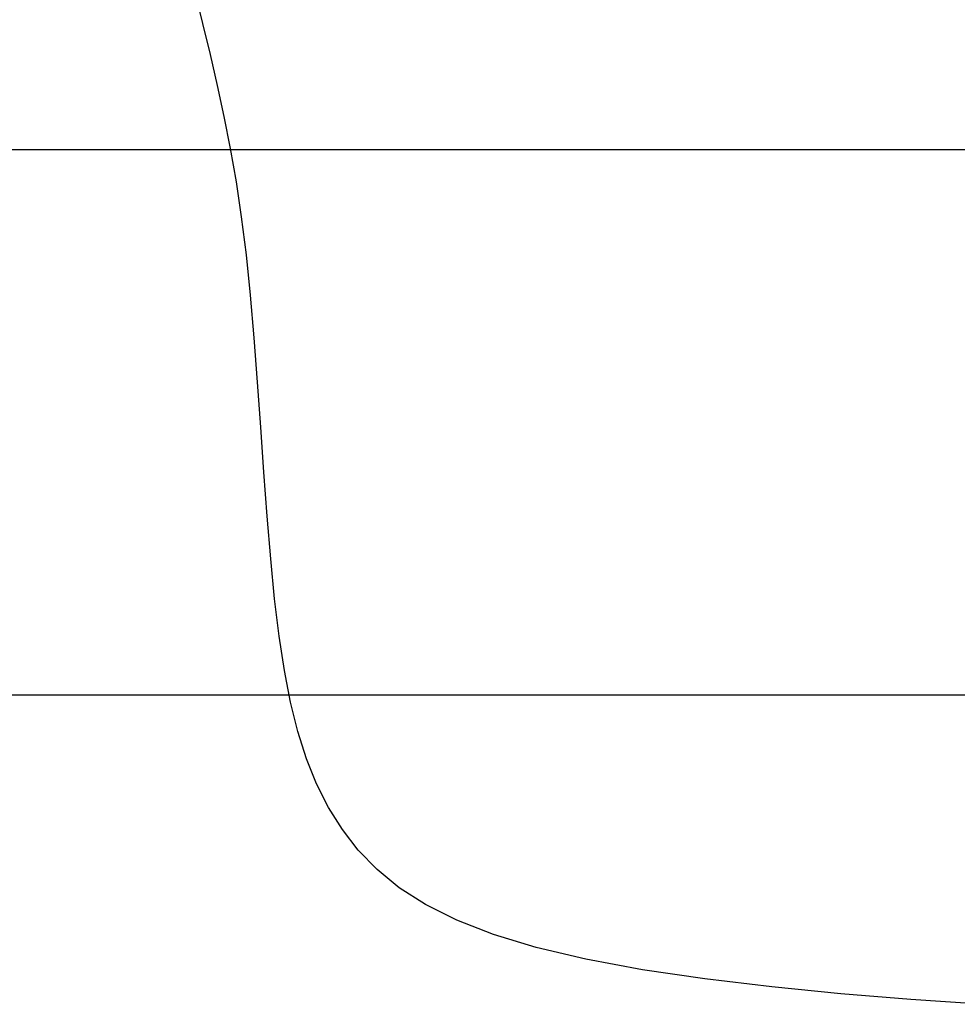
# Model space of a CAD drawing. Header units: inches. Extents: x -41 to 78, y -46 to 14.
# Tile 2 of 183: x -12 to 9, y -46 to -24. Entities that reach past the tile are written whole.
import ezdxf

# ---------------------------------------------------------------- set-up
doc = ezdxf.new("R2010")
doc.units = ezdxf.units.IN
doc.header["$MEASUREMENT"] = 0
doc.layers.add('Dimension', color=7, linetype='Continuous')
doc.layers.add('Dirt', color=44, linetype='Continuous')
doc.styles.get("Standard").update_dxf_attribs({"font": 'simplex8.shx', "width": 0.8, "height": 2})
doc.dimstyles.get("Standard").update_dxf_attribs({"dimtxt": 2, "dimasz": 2, "dimexe": 0.18, "dimexo": 0.0625, "dimgap": 0.09, "dimtad": 0, "dimtih": 1, "dimtoh": 1, "dimdec": 4, "dimzin": 0, "dimdsep": 46, "dimtxsty": 'Standard', "dimcen": 0.09, "dimclrt": 256, "dimadec": 0, "dimazin": 0, "dimtfac": 1, "dimtdec": 4, "dimtofl": 0, "dimtmove": 0, "dimatfit": 3, "dimfxl": 1, "dimtolj": 1, "dimtzin": 0, "dimarcsym": 0})

# ---------------------------------------------------------------- blocks, each defined once
blk = doc.blocks.new('*D5')
at = {"layer": 'Defpoints', "color": 0, "transparency": 16777216}
for p in [(-28.001, -26.512), (12.214, -26.512), (11.92, -38.698)]:
    blk.add_point(p, dxfattribs=at)
at = {"layer": 'Dimension', "color": 0, "lineweight": -2, "transparency": 16777216}
for p, q in [((12.151, -26.512), (-28.181, -26.512)), ((-28.001, -28.512), (-28.001, -29.753)), ((-28.001, -36.698), (-28.001, -35.457)), ((11.858, -38.698), (-28.181, -38.698))]:
    blk.add_line(p, q, dxfattribs=at)
at = {"layer": 'Dimension', "color": 0, "transparency": 16777216}
for points in [[(-28.334, -28.512), (-27.668, -28.512), (-28.001, -26.512)], [(-28.334, -36.698), (-27.668, -36.698), (-28.001, -38.698)]]:
    blk.add_solid(points, dxfattribs=at)
at = {"layer": 'Dimension', "transparency": 16777216, "insert": (-28.001, -32.605), "char_height": 2, "width": 26.89179, "attachment_point": 5}
blk.add_mtext('\\A1;{\\H0.5x;MINIMUM DISTANCE ABOVE CONDUIT OR DIRECT BURIED CABLE\\P12" (30cm)}', dxfattribs=at)

msp = doc.modelspace()

# ---------------------------------------------------------------- linework, layer by layer
at = {"layer": 'Dirt'}
msp.add_lwpolyline([(9.88223, -45.60726), (8.33444, -45.50184), (6.76857, -45.3729), (5.22175, -45.21937), (3.73108, -45.04018), (2.33368, -44.83425), (1.06667, -44.60051), (-0.04153, -44.33806), (-0.99729, -44.04681), (-1.81566, -43.72684), (-2.51169, -43.37824), (-3.10044, -43.0011), (-3.59697, -42.5955), (-4.01634, -42.16154), (-4.37359, -41.69929), (-4.68201, -41.20799), (-4.94771, -40.68335), (-5.17502, -40.12025), (-5.36829, -39.51354), (-5.53184, -38.85808), (-5.67001, -38.14874), (-5.78713, -37.38037), (-5.88755, -36.54784), (-5.97541, -35.64972), (-6.05416, -34.69937), (-6.12707, -33.71388), (-6.1974, -32.71034), (-6.26842, -31.70582), (-6.34339, -30.7174), (-6.42557, -29.76217), (-6.51825, -28.8572), (-6.62396, -28.0147), (-6.74239, -27.22735), (-6.8725, -26.48295), (-7.01328, -25.76931), (-7.16367, -25.07422), (-7.32267, -24.38548), (-7.48922, -23.69091), (-7.66231, -22.97829)], dxfattribs=at)

# ---------------------------------------------------------------- dimensions: what is measured, and where the dimension line sits
at = {"layer": 'Dimension'}
dim = msp.add_linear_dim(base=(-28.00101, -26.51248), p1=(11.92028, -38.69823), p2=(12.2139, -26.51248), angle=90, text='{\\H0.5x;MINIMUM DISTANCE ABOVE CONDUIT OR DIRECT BURIED CABLE\\P12" (30cm)}', dimstyle='Standard', override={"dimtxt": 1}, dxfattribs=at)
dim.commit()
dim.dimension.update_dxf_attribs({"geometry": '*D5', "text_midpoint": (-28.00101, -32.60536)})

doc.saveas('drawing.dxf')
